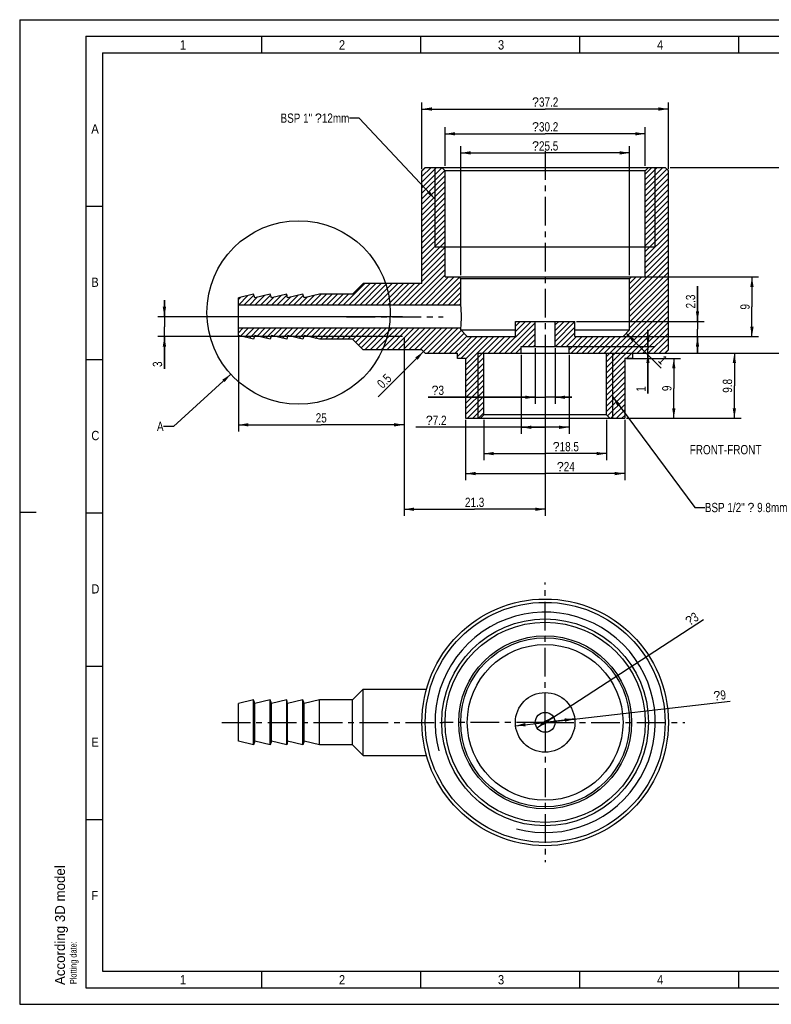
# Model space of a CAD drawing. Header units: millimetres. Extents: x 0 to 420, y 0 to 297.
# Tile 1 of 4: x 0 to 227, y 0 to 297. Entities that reach past the tile are written whole.
import ezdxf

# ---------------------------------------------------------------- set-up
doc = ezdxf.new("R2010")
doc.units = ezdxf.units.MM
doc.header["$LTSCALE"] = 23.1
doc.linetypes.add('CENTER', pattern=[0.6, 0.375, -0.075, 0.075, -0.075])
doc.layers.get('0').update_dxf_attribs({"linetype": 'CONTINUOUS'})
doc.layers.add('02___PRT_ALL_AXES', color=7, linetype='CONTINUOUS')
doc.layers.add('030__DIMS', color=7, linetype='CONTINUOUS')
doc.styles.get("Standard").update_dxf_attribs({"font": 'txt', "width": 0.8})
doc.styles.add('TEXTSTYLE_2', font='txt', dxfattribs={"width": 0.9})
doc.styles.add('TEXTSTYLE_3', font='txt')
doc.styles.add('TEXTSTYLE_4', font='symbol_iso.ttf')
doc.dimstyles.new('DIMSTYLE_1', dxfattribs={"dimtxt": 2.8, "dimasz": 3, "dimexe": 2, "dimexo": 0.5, "dimtad": 1, "dimdec": 3, "dimlfac": 0.5, "dimdsep": 46, "dimtxsty": 'STANDARD', "dimblk": '_FILLED', "dimblk1": '_FILLED', "dimblk2": '_FILLED', "dimcen": 0.09, "dimazin": 2, "dimtp": 0.001, "dimtm": 0.001, "dimtfac": 1, "dimtdec": 3, "dimtmove": 0, "dimatfit": 2, "dimldrblk": '_FILLED', "dimfxl": 1, "dimtolj": 1, "dimarcsym": 0})
doc.dimstyles.new('DIMSTYLE_2', dxfattribs={"dimtxt": 2.8, "dimasz": 3, "dimexe": 2, "dimexo": 0.5, "dimgap": 0.7, "dimtad": 1, "dimdec": 3, "dimlfac": 0.5, "dimdsep": 46, "dimtxsty": 'STANDARD', "dimblk": '_FILLED', "dimblk1": '_FILLED', "dimblk2": '_FILLED', "dimcen": 0.09, "dimazin": 2, "dimtp": 0.001, "dimtm": 0.001, "dimtfac": 1, "dimtdec": 3, "dimtofl": 0, "dimtmove": 0, "dimatfit": 3, "dimldrblk": '_FILLED', "dimfxl": 1, "dimtolj": 1, "dimarcsym": 0})
doc.dimstyles.new('DIMSTYLE_4', dxfattribs={"dimtxt": 2.8, "dimasz": 3, "dimexe": 2, "dimexo": 0.5, "dimgap": 0.7, "dimtad": 1, "dimlfac": 0.5, "dimdsep": 46, "dimtxsty": 'STANDARD', "dimblk": '_FILLED', "dimblk1": '_FILLED', "dimblk2": '_FILLED', "dimcen": 0.09, "dimazin": 2, "dimtp": 0.01, "dimtm": 0.01, "dimtfac": 1, "dimtofl": 0, "dimtmove": 0, "dimatfit": 3, "dimldrblk": '_FILLED', "dimfxl": 1, "dimtolj": 1, "dimarcsym": 0})
doc.dimstyles.new('DIMSTYLE_7', dxfattribs={"dimtxt": 2.8, "dimasz": 3, "dimexe": 2, "dimexo": 0.5, "dimtad": 1, "dimlfac": 0.5, "dimdsep": 46, "dimtxsty": 'STANDARD', "dimblk": '_FILLED', "dimblk1": '_FILLED', "dimblk2": '_FILLED', "dimcen": 0.09, "dimazin": 2, "dimtp": 0.01, "dimtm": 0.01, "dimtfac": 1, "dimtmove": 0, "dimatfit": 2, "dimldrblk": '_FILLED', "dimfxl": 1, "dimtolj": 1, "dimarcsym": 0})
doc.dimstyles.get("Standard").update_dxf_attribs({"dimtxt": 2.8, "dimasz": 3, "dimexe": 2, "dimexo": 0.5, "dimtad": 1, "dimdsep": 46, "dimtxsty": 'STANDARD', "dimblk": '_FILLED', "dimblk1": '_FILLED', "dimblk2": '_FILLED', "dimcen": 0.09, "dimazin": 2, "dimtol": 1, "dimtp": 0.01, "dimtm": 0.01, "dimtfac": 1, "dimtofl": 0, "dimtmove": 0, "dimatfit": 3, "dimldrblk": '_FILLED', "dimfxl": 1, "dimtolj": 1, "dimarcsym": 0})

# ---------------------------------------------------------------- blocks, each defined once
blk = doc.blocks.new('_FILLED')
at = {"color": 0, "linetype": 'BYBLOCK'}
blk.add_solid([(0, 0), (-1, 0.167), (-1, -0.167)], dxfattribs=at)
blk = doc.blocks.new('*D0')
at = {"color": 2, "linetype": 'CONTINUOUS'}
for p, q in [((158.62, 85.05), (206.45, 116.04)), ((161.13, 86.68), (158.62, 85.05)), ((156.1, 83.42), (158.62, 85.05))]:
    blk.add_line(p, q, dxfattribs=at)
at = {"color": 2, "linetype": 'CONTINUOUS', "xscale": 3, "yscale": 3, "zscale": 3}
for p, rotation in [((161.13, 86.68), 32.9337502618), ((156.1, 83.42), 212.9337502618)]:
    blk.add_blockref('_FILLED', p, dxfattribs=dict(at, rotation=rotation))
at = {"color": 2, "linetype": 'CONTINUOUS', "insert": (200.56, 116.39), "char_height": 2.8, "width": 4.7589, "attachment_point": 1, "rotation": 32.9338, "line_spacing_factor": 0.9, "style": 'TEXTSTYLE_4'}
blk.add_mtext('?\\ftxt;{\\W0.8;3}', dxfattribs=at)
blk = doc.blocks.new('*D1')
at = {"color": 2, "linetype": 'CONTINUOUS'}
for p, q in [((158.62, 197.22), (158.62, 147.33)), ((116.02, 175.46), (116.02, 147.33)), ((116.02, 149.33), (137.32, 149.33)), ((158.62, 149.33), (137.32, 149.33))]:
    blk.add_line(p, q, dxfattribs=at)
at = {"color": 2, "linetype": 'CONTINUOUS', "xscale": 3, "yscale": 3, "zscale": 3, "rotation": 180}
blk.add_blockref('_FILLED', (116.02, 149.33), dxfattribs=at)
at = {"color": 2, "linetype": 'CONTINUOUS', "xscale": 3, "yscale": 3, "zscale": 3}
blk.add_blockref('_FILLED', (158.62, 149.33), dxfattribs=at)
at = {"color": 2, "linetype": 'CONTINUOUS', "insert": (137.32, 152.83), "char_height": 2.8, "width": 8.96, "attachment_point": 2, "line_spacing_factor": 0.9}
blk.add_mtext('21.3', dxfattribs=at)
blk = doc.blocks.new('*D4')
at = {"color": 2, "linetype": 'CONTINUOUS'}
for p, q in [((184.62, 219.4), (223.03, 219.4)), ((221.03, 219.4), (221.03, 210.4)), ((221.03, 201.4), (221.03, 210.4)), ((184.62, 201.4), (223.03, 201.4))]:
    blk.add_line(p, q, dxfattribs=at)
at = {"color": 2, "linetype": 'CONTINUOUS', "xscale": 3, "yscale": 3, "zscale": 3}
for p, rotation in [((221.03, 219.4), 90), ((221.03, 201.4), 270)]:
    blk.add_blockref('_FILLED', p, dxfattribs=dict(at, rotation=rotation))
at = {"color": 2, "linetype": 'CONTINUOUS', "insert": (217.53, 210.4), "char_height": 2.8, "width": 2.24, "attachment_point": 2, "rotation": 90, "line_spacing_factor": 0.9}
blk.add_mtext('9', dxfattribs=at)
blk = doc.blocks.new('*D5')
at = {"color": 2, "linetype": 'CONTINUOUS'}
for p, q in [((66.02, 201.2), (66.02, 172.8)), ((116.02, 201.2), (116.02, 172.8)), ((66.02, 174.8), (91.02, 174.8)), ((116.02, 174.8), (91.02, 174.8))]:
    blk.add_line(p, q, dxfattribs=at)
at = {"color": 2, "linetype": 'CONTINUOUS', "xscale": 3, "yscale": 3, "zscale": 3, "rotation": 180}
blk.add_blockref('_FILLED', (66.02, 174.8), dxfattribs=at)
at = {"color": 2, "linetype": 'CONTINUOUS', "xscale": 3, "yscale": 3, "zscale": 3}
blk.add_blockref('_FILLED', (116.02, 174.8), dxfattribs=at)
at = {"color": 2, "linetype": 'CONTINUOUS', "insert": (91.02, 178.3), "char_height": 2.8, "width": 4.48, "attachment_point": 2, "line_spacing_factor": 0.9}
blk.add_mtext('25', dxfattribs=at)
blk = doc.blocks.new('*D12')
at = {"color": 2, "linetype": 'CONTINUOUS'}
for p, q in [((140.12, 176.3), (140.12, 164.12)), ((177.12, 176.3), (177.12, 164.12)), ((140.12, 166.12), (158.62, 166.12)), ((177.12, 166.12), (158.62, 166.12))]:
    blk.add_line(p, q, dxfattribs=at)
at = {"color": 2, "linetype": 'CONTINUOUS', "xscale": 3, "yscale": 3, "zscale": 3, "rotation": 180}
blk.add_blockref('_FILLED', (140.12, 166.12), dxfattribs=at)
at = {"color": 2, "linetype": 'CONTINUOUS', "xscale": 3, "yscale": 3, "zscale": 3}
blk.add_blockref('_FILLED', (177.12, 166.12), dxfattribs=at)
at = {"color": 2, "linetype": 'CONTINUOUS', "insert": (164.85, 169.62), "char_height": 2.8, "width": 11.4789, "attachment_point": 2, "line_spacing_factor": 0.9, "style": 'TEXTSTYLE_4'}
blk.add_mtext('?\\ftxt;{\\W0.8;18.5}', dxfattribs=at)
blk = doc.blocks.new('*D13')
at = {"color": 2, "linetype": 'CONTINUOUS'}
for p, q in [((196.32, 252.4), (245.54, 252.4)), ((243.54, 252.4), (243.54, 224.4)), ((243.54, 196.4), (243.54, 224.4)), ((196.32, 196.4), (245.54, 196.4))]:
    blk.add_line(p, q, dxfattribs=at)
at = {"color": 2, "linetype": 'CONTINUOUS', "xscale": 3, "yscale": 3, "zscale": 3}
for p, rotation in [((243.54, 252.4), 90), ((243.54, 196.4), 270)]:
    blk.add_blockref('_FILLED', p, dxfattribs=dict(at, rotation=rotation))
at = {"color": 2, "linetype": 'CONTINUOUS', "insert": (240.04, 224.4), "char_height": 2.8, "width": 4.48, "attachment_point": 2, "rotation": 90, "line_spacing_factor": 0.9}
blk.add_mtext('28', dxfattribs=at)
blk = doc.blocks.new('*D14')
at = {"color": 2, "linetype": 'CONTINUOUS'}
for p, q in [((43.69, 207.4), (43.69, 212.4)), ((43.69, 212.4), (43.69, 204.4)), ((115.52, 207.4), (41.69, 207.4)), ((43.69, 191.67), (43.69, 204.4)), ((115.52, 201.4), (41.69, 201.4)), ((43.69, 201.4), (43.69, 191.67))]:
    blk.add_line(p, q, dxfattribs=at)
at = {"color": 2, "linetype": 'CONTINUOUS', "xscale": 3, "yscale": 3, "zscale": 3}
for p, rotation in [((43.69, 207.4), 270), ((43.69, 201.4), 90)]:
    blk.add_blockref('_FILLED', p, dxfattribs=dict(at, rotation=rotation))
at = {"color": 2, "linetype": 'CONTINUOUS', "insert": (40.19, 193.91), "char_height": 2.8, "width": 2.24, "attachment_point": 3, "rotation": 90, "line_spacing_factor": 0.9}
blk.add_mtext('3', dxfattribs=at)
blk = doc.blocks.new('*D15')
at = {"color": 2, "linetype": 'CONTINUOUS'}
for p, q in [((158.62, 85.05), (214.41, 91.46)), ((149.67, 84.02), (158.62, 85.05)), ((167.56, 86.08), (158.62, 85.05))]:
    blk.add_line(p, q, dxfattribs=at)
at = {"color": 2, "linetype": 'CONTINUOUS', "xscale": 3, "yscale": 3, "zscale": 3}
for p, rotation in [((167.56, 86.08), 6.5539793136), ((149.67, 84.02), 186.5539793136)]:
    blk.add_blockref('_FILLED', p, dxfattribs=dict(at, rotation=rotation))
at = {"color": 2, "linetype": 'CONTINUOUS', "insert": (209.28, 94.39), "char_height": 2.8, "width": 4.7589, "attachment_point": 1, "rotation": 6.554, "line_spacing_factor": 0.9, "style": 'TEXTSTYLE_4'}
blk.add_mtext('?\\ftxt;{\\W0.8;9}', dxfattribs=at)
blk = doc.blocks.new('*D16')
at = {"color": 2, "linetype": 'CONTINUOUS'}
for p, q in [((204.6, 206), (204.6, 216.63)), ((204.6, 216.63), (204.6, 203.7)), ((168.12, 206), (206.6, 206)), ((204.6, 196.4), (204.6, 203.7)), ((168.12, 201.4), (206.6, 201.4)), ((204.6, 201.4), (204.6, 196.4))]:
    blk.add_line(p, q, dxfattribs=at)
at = {"color": 2, "linetype": 'CONTINUOUS', "xscale": 3, "yscale": 3, "zscale": 3}
for p, rotation in [((204.6, 206), 270), ((204.6, 201.4), 90)]:
    blk.add_blockref('_FILLED', p, dxfattribs=dict(at, rotation=rotation))
at = {"color": 2, "linetype": 'CONTINUOUS', "insert": (201.1, 209.91), "char_height": 2.8, "width": 6.72, "attachment_point": 1, "rotation": 90, "line_spacing_factor": 0.9}
blk.add_mtext('2.3', dxfattribs=at)
blk = doc.blocks.new('*D17')
at = {"color": 2, "linetype": 'CONTINUOUS'}
for p, q in [((133.12, 219.9), (133.12, 258.83)), ((184.12, 219.9), (184.12, 258.83)), ((133.12, 256.83), (158.62, 256.83)), ((184.12, 256.83), (158.62, 256.83))]:
    blk.add_line(p, q, dxfattribs=at)
at = {"color": 2, "linetype": 'CONTINUOUS', "xscale": 3, "yscale": 3, "zscale": 3, "rotation": 180}
blk.add_blockref('_FILLED', (133.12, 256.83), dxfattribs=at)
at = {"color": 2, "linetype": 'CONTINUOUS', "xscale": 3, "yscale": 3, "zscale": 3}
blk.add_blockref('_FILLED', (184.12, 256.83), dxfattribs=at)
at = {"color": 2, "linetype": 'CONTINUOUS', "insert": (158.62, 260.33), "char_height": 2.8, "width": 11.4789, "attachment_point": 2, "line_spacing_factor": 0.9, "style": 'TEXTSTYLE_4'}
blk.add_mtext('?\\ftxt;{\\W0.8;25.5}', dxfattribs=at)
blk = doc.blocks.new('*D18')
at = {"color": 2, "linetype": 'CONTINUOUS'}
for p, q in [((128.42, 252.9), (128.42, 264.58)), ((188.82, 252.9), (188.82, 264.58)), ((128.42, 262.58), (158.62, 262.58)), ((188.82, 262.58), (158.62, 262.58))]:
    blk.add_line(p, q, dxfattribs=at)
at = {"color": 2, "linetype": 'CONTINUOUS', "xscale": 3, "yscale": 3, "zscale": 3, "rotation": 180}
blk.add_blockref('_FILLED', (128.42, 262.58), dxfattribs=at)
at = {"color": 2, "linetype": 'CONTINUOUS', "xscale": 3, "yscale": 3, "zscale": 3}
blk.add_blockref('_FILLED', (188.82, 262.58), dxfattribs=at)
at = {"color": 2, "linetype": 'CONTINUOUS', "insert": (158.62, 266.08), "char_height": 2.8, "width": 11.4789, "attachment_point": 2, "line_spacing_factor": 0.9, "style": 'TEXTSTYLE_4'}
blk.add_mtext('?\\ftxt;{\\W0.8;30.2}', dxfattribs=at)
blk = doc.blocks.new('*D19')
at = {"color": 2, "linetype": 'CONTINUOUS'}
for p, q in [((183.12, 194.8), (199.44, 194.8)), ((197.44, 194.8), (197.44, 185.8)), ((197.44, 176.8), (197.44, 185.8)), ((183.12, 176.8), (199.44, 176.8))]:
    blk.add_line(p, q, dxfattribs=at)
at = {"color": 2, "linetype": 'CONTINUOUS', "xscale": 3, "yscale": 3, "zscale": 3}
for p, rotation in [((197.44, 194.8), 90), ((197.44, 176.8), 270)]:
    blk.add_blockref('_FILLED', p, dxfattribs=dict(at, rotation=rotation))
at = {"color": 2, "linetype": 'CONTINUOUS', "insert": (193.94, 185.8), "char_height": 2.8, "width": 2.24, "attachment_point": 2, "rotation": 90, "line_spacing_factor": 0.9}
blk.add_mtext('9', dxfattribs=at)
blk = doc.blocks.new('*D20')
at = {"color": 2, "linetype": 'CONTINUOUS'}
for p, q in [((134.62, 176.3), (134.62, 158.1)), ((182.62, 176.3), (182.62, 158.1)), ((134.62, 160.1), (158.62, 160.1)), ((182.62, 160.1), (158.62, 160.1))]:
    blk.add_line(p, q, dxfattribs=at)
at = {"color": 2, "linetype": 'CONTINUOUS', "xscale": 3, "yscale": 3, "zscale": 3, "rotation": 180}
blk.add_blockref('_FILLED', (134.62, 160.1), dxfattribs=at)
at = {"color": 2, "linetype": 'CONTINUOUS', "xscale": 3, "yscale": 3, "zscale": 3}
blk.add_blockref('_FILLED', (182.62, 160.1), dxfattribs=at)
at = {"color": 2, "linetype": 'CONTINUOUS', "insert": (164.85, 163.6), "char_height": 2.8, "width": 6.9989, "attachment_point": 2, "line_spacing_factor": 0.9, "style": 'TEXTSTYLE_4'}
blk.add_mtext('?\\ftxt;{\\W0.8;24}', dxfattribs=at)
blk = doc.blocks.new('*D21')
at = {"layer": '030__DIMS', "color": 2, "linetype": 'CONTINUOUS'}
for p, q in [((121.42, 251.9), (121.42, 272.05)), ((195.82, 251.9), (195.82, 272.05)), ((121.42, 270.05), (158.62, 270.05)), ((195.82, 270.05), (158.62, 270.05))]:
    blk.add_line(p, q, dxfattribs=at)
at = {"layer": '030__DIMS', "color": 2, "linetype": 'CONTINUOUS', "xscale": 3, "yscale": 3, "zscale": 3, "rotation": 180}
blk.add_blockref('_FILLED', (121.42, 270.05), dxfattribs=at)
at = {"layer": '030__DIMS', "color": 2, "linetype": 'CONTINUOUS', "xscale": 3, "yscale": 3, "zscale": 3}
blk.add_blockref('_FILLED', (195.82, 270.05), dxfattribs=at)
at = {"layer": '030__DIMS', "color": 2, "linetype": 'CONTINUOUS', "insert": (158.62, 273.55), "char_height": 2.8, "width": 11.4789, "attachment_point": 2, "line_spacing_factor": 0.9, "style": 'TEXTSTYLE_4'}
blk.add_mtext('?\\ftxt;{\\W0.8;37.2}', dxfattribs=at)
blk = doc.blocks.new('*D22')
at = {"layer": '030__DIMS', "color": 2, "linetype": 'CONTINUOUS'}
for p, q in [((155.62, 197.9), (155.62, 181.11)), ((161.62, 197.9), (161.62, 181.11)), ((155.62, 183.11), (123.32, 183.11)), ((123.32, 183.11), (158.62, 183.11)), ((166.62, 183.11), (158.62, 183.11)), ((161.62, 183.11), (166.62, 183.11))]:
    blk.add_line(p, q, dxfattribs=at)
at = {"layer": '030__DIMS', "color": 2, "linetype": 'CONTINUOUS', "xscale": 3, "yscale": 3, "zscale": 3}
blk.add_blockref('_FILLED', (155.62, 183.11), dxfattribs=at)
at = {"layer": '030__DIMS', "color": 2, "linetype": 'CONTINUOUS', "xscale": 3, "yscale": 3, "zscale": 3, "rotation": 180}
blk.add_blockref('_FILLED', (161.62, 183.11), dxfattribs=at)
at = {"layer": '030__DIMS', "color": 2, "linetype": 'CONTINUOUS', "insert": (128.08, 186.61), "char_height": 2.8, "width": 4.7589, "attachment_point": 3, "line_spacing_factor": 0.9, "style": 'TEXTSTYLE_4'}
blk.add_mtext('?\\ftxt;{\\W0.8;3}', dxfattribs=at)
blk = doc.blocks.new('*D23')
at = {"layer": '030__DIMS', "color": 2, "linetype": 'CONTINUOUS'}
for p, q in [((151.42, 195.9), (151.42, 172.05)), ((165.82, 195.9), (165.82, 172.05)), ((158.62, 174.05), (119.6, 174.05)), ((151.42, 174.05), (158.62, 174.05)), ((165.82, 174.05), (158.62, 174.05))]:
    blk.add_line(p, q, dxfattribs=at)
at = {"layer": '030__DIMS', "color": 2, "linetype": 'CONTINUOUS', "xscale": 3, "yscale": 3, "zscale": 3, "rotation": 180}
blk.add_blockref('_FILLED', (151.42, 174.05), dxfattribs=at)
at = {"layer": '030__DIMS', "color": 2, "linetype": 'CONTINUOUS', "xscale": 3, "yscale": 3, "zscale": 3}
blk.add_blockref('_FILLED', (165.82, 174.05), dxfattribs=at)
at = {"layer": '030__DIMS', "color": 2, "linetype": 'CONTINUOUS', "insert": (128.84, 177.55), "char_height": 2.8, "width": 9.2389, "attachment_point": 3, "line_spacing_factor": 0.9, "style": 'TEXTSTYLE_4'}
blk.add_mtext('?\\ftxt;{\\W0.8;7.2}', dxfattribs=at)
blk = doc.blocks.new('*D24')
at = {"layer": '030__DIMS', "color": 2, "linetype": 'CONTINUOUS'}
for p, q in [((177.62, 196.4), (217.73, 196.4)), ((215.73, 196.4), (215.73, 186.6)), ((215.73, 176.8), (215.73, 186.6)), ((183.12, 176.8), (217.73, 176.8))]:
    blk.add_line(p, q, dxfattribs=at)
at = {"layer": '030__DIMS', "color": 2, "linetype": 'CONTINUOUS', "xscale": 3, "yscale": 3, "zscale": 3}
for p, rotation in [((215.73, 196.4), 90), ((215.73, 176.8), 270)]:
    blk.add_blockref('_FILLED', p, dxfattribs=dict(at, rotation=rotation))
at = {"layer": '030__DIMS', "color": 2, "linetype": 'CONTINUOUS', "insert": (212.23, 186.55), "char_height": 2.8, "width": 6.72, "attachment_point": 2, "rotation": 90, "line_spacing_factor": 0.9}
blk.add_mtext('9.8', dxfattribs=at)
blk = doc.blocks.new('*D25')
at = {"layer": '030__DIMS', "color": 2, "linetype": 'CONTINUOUS'}
for p, q in [((189.64, 198.4), (189.64, 203.4)), ((189.64, 203.4), (189.64, 197.4)), ((151.92, 198.4), (191.64, 198.4)), ((151.92, 196.4), (191.64, 196.4)), ((189.64, 184.21), (189.64, 197.4)), ((189.64, 196.4), (189.64, 184.21))]:
    blk.add_line(p, q, dxfattribs=at)
at = {"layer": '030__DIMS', "color": 2, "linetype": 'CONTINUOUS', "xscale": 3, "yscale": 3, "zscale": 3}
for p, rotation in [((189.64, 198.4), 270), ((189.64, 196.4), 90)]:
    blk.add_blockref('_FILLED', p, dxfattribs=dict(at, rotation=rotation))
at = {"layer": '030__DIMS', "color": 2, "linetype": 'CONTINUOUS', "insert": (186.14, 186.45), "char_height": 2.8, "width": 2.24, "attachment_point": 3, "rotation": 90, "line_spacing_factor": 0.9}
blk.add_mtext('1', dxfattribs=at)

msp = doc.modelspace()

# ---------------------------------------------------------------- hatches: boundary and pattern name
at = {"linetype": 'CONTINUOUS'}
h = msp.add_hatch(dxfattribs=at)
h.set_pattern_fill('FRONT', color=2, scale=1.177605, angle=45, style=0, pattern_type=0)
h.set_pattern_definition([(45, (0, 0), (-0.8326923, 0.8326923), [])])
edge = h.paths.add_edge_path()
edge.add_line((161.6161, 198.4022), (161.6161, 206.0022))
edge.add_line((161.6161, 206.0022), (167.6161, 206.0022))
edge.add_line((167.6161, 201.4022), (167.6161, 206.0022))
edge.add_line((167.6161, 201.4022), (182.1161, 201.4022))
edge.add_line((182.1161, 201.4022), (184.1161, 203.4022))
edge.add_line((184.1161, 203.4022), (184.1161, 218.8022))
edge.add_line((184.1161, 218.8022), (184.7161, 219.4022))
edge.add_line((184.7161, 219.4022), (188.8161, 219.4022))
edge.add_line((188.8161, 219.4022), (188.8161, 251.4022))
edge.add_line((188.8161, 251.4022), (189.8161, 252.4022))
edge.add_line((189.8161, 252.4022), (194.8161, 252.4022))
edge.add_line((194.8161, 252.4022), (195.8161, 251.4022))
edge.add_line((195.8161, 197.4022), (195.8161, 251.4022))
edge.add_line((194.8161, 196.4022), (195.8161, 197.4022))
edge.add_line((185.1161, 196.4022), (194.8161, 196.4022))
edge.add_line((185.1161, 194.8022), (185.1161, 196.4022))
edge.add_line((185.1161, 194.8022), (182.6161, 194.8022))
edge.add_line((182.6161, 194.8022), (182.6161, 176.8022))
edge.add_line((178.1161, 176.8022), (182.6161, 176.8022))
edge.add_line((177.1161, 177.8022), (178.1161, 176.8022))
edge.add_line((177.1161, 177.8022), (177.1161, 196.4022))
edge.add_line((165.8161, 196.4022), (177.1161, 196.4022))
edge.add_line((165.8161, 196.4022), (165.8161, 198.4022))
edge.add_line((161.6161, 198.4022), (165.8161, 198.4022))
edge = h.paths.add_edge_path()
edge.add_line((155.6161, 198.4022), (155.6161, 206.0022))
edge.add_line((151.4161, 198.4022), (155.6161, 198.4022))
edge.add_line((151.4161, 196.4022), (151.4161, 198.4022))
edge.add_line((140.1161, 196.4022), (151.4161, 196.4022))
edge.add_line((140.1161, 177.8022), (140.1161, 196.4022))
edge.add_line((140.1161, 177.8022), (139.1161, 176.8022))
edge.add_line((134.6161, 176.8022), (139.1161, 176.8022))
edge.add_line((134.6161, 194.8022), (134.6161, 176.8022))
edge.add_line((134.6161, 194.8022), (132.1161, 194.8022))
edge.add_line((132.1161, 194.8022), (132.1161, 196.4022))
edge.add_line((122.4161, 196.4022), (132.1161, 196.4022))
edge.add_line((122.4161, 196.4022), (121.4161, 197.4022))
edge.add_line((121.4161, 197.4022), (103.6791, 197.4022))
edge.add_line((103.6791, 197.4022), (100.4791, 200.6022))
edge.add_line((100.4791, 200.6022), (90.4791, 200.6022))
edge.add_line((90.4791, 200.6022), (85.8791, 201.7022))
edge.add_line((85.8791, 201.7022), (85.4791, 200.6022))
edge.add_line((85.4791, 200.6022), (80.8791, 201.7022))
edge.add_line((80.8791, 201.7022), (80.6161, 200.6022))
edge.add_line((80.6161, 200.6022), (76.0161, 201.7022))
edge.add_line((76.0161, 201.7022), (75.6161, 200.6022))
edge.add_line((75.6161, 200.6022), (71.0161, 201.7022))
edge.add_line((71.0161, 201.7022), (70.6161, 200.6022))
edge.add_line((70.6161, 200.6022), (66.0161, 201.7022))
edge.add_line((66.0161, 201.7022), (66.0161, 203.9022))
edge.add_line((133.1161, 203.9022), (66.0161, 203.9022))
edge.add_line((133.1161, 203.4022), (133.1161, 203.9022))
edge.add_line((135.1161, 201.4022), (133.1161, 203.4022))
edge.add_line((135.1161, 201.4022), (149.6161, 201.4022))
edge.add_line((149.6161, 201.4022), (149.6161, 206.0022))
edge.add_line((149.6161, 206.0022), (155.6161, 206.0022))
edge = h.paths.add_edge_path()
edge.add_line((121.4161, 217.4022), (121.4161, 251.4022))
edge.add_line((122.4161, 252.4022), (121.4161, 251.4022))
edge.add_line((122.4161, 252.4022), (127.4161, 252.4022))
edge.add_line((128.4161, 251.4022), (127.4161, 252.4022))
edge.add_line((128.4161, 219.4022), (128.4161, 251.4022))
edge.add_line((128.4161, 219.4022), (132.5161, 219.4022))
edge.add_line((133.1161, 218.8022), (132.5161, 219.4022))
edge.add_line((133.1161, 210.9022), (133.1161, 218.8022))
edge.add_line((133.1161, 210.9022), (66.0161, 210.9022))
edge.add_line((66.0161, 210.9022), (66.0161, 213.1022))
edge.add_line((70.6161, 214.2022), (66.0161, 213.1022))
edge.add_line((71.0161, 213.1022), (70.6161, 214.2022))
edge.add_line((75.6161, 214.2022), (71.0161, 213.1022))
edge.add_line((76.0161, 213.1022), (75.6161, 214.2022))
edge.add_line((80.6161, 214.2022), (76.0161, 213.1022))
edge.add_line((80.8791, 213.1022), (80.6161, 214.2022))
edge.add_line((85.4791, 214.2022), (80.8791, 213.1022))
edge.add_line((85.8791, 213.1022), (85.4791, 214.2022))
edge.add_line((90.4791, 214.2022), (85.8791, 213.1022))
edge.add_line((100.4791, 214.2022), (90.4791, 214.2022))
edge.add_line((103.6791, 217.4022), (100.4791, 214.2022))
edge.add_line((121.4161, 217.4022), (103.6791, 217.4022))

# ---------------------------------------------------------------- linework, layer by layer
at = {"color": 2, "linetype": 'CONTINUOUS'}
for p, q in [((0, 297), (0, 0)), ((0, 297), (420, 297)), ((73, 292), (73, 287)), ((121, 292), (121, 287)), ((169, 292), (169, 287)), ((217, 292), (217, 287)), ((25, 287), (25, 10)), ((25, 287), (410, 287)), ((125.3661, 228.4022), (125.3661, 252.4022)), ((191.8661, 228.4022), (191.8661, 252.4022)), ((20, 240.75), (25, 240.75)), ((138.2661, 196.4022), (138.2661, 176.8022)), ((178.9661, 196.4022), (178.9661, 176.8022)), ((20, 194.5), (25, 194.5)), ((0, 148.5), (5, 148.5)), ((20, 148.25), (25, 148.25)), ((20, 102), (25, 102)), ((20, 55.75), (25, 55.75)), ((25, 10), (230, 10)), ((73, 10), (73, 5)), ((121, 10), (121, 5)), ((169, 10), (169, 5)), ((217, 10), (217, 5)), ((0, 0), (420, 0))]:
    msp.add_line(p, q, dxfattribs=at)
at = {"color": 7, "linetype": 'CONTINUOUS'}
for p, q in [((20, 292), (20, 5)), ((20, 292), (415, 292)), ((122.4161, 252.4022), (121.4161, 251.4022)), ((121.4161, 217.4022), (121.4161, 251.4022)), ((122.4161, 252.4022), (194.8161, 252.4022)), ((128.4161, 251.4022), (127.4161, 252.4022)), ((128.4161, 219.4022), (128.4161, 251.4022)), ((188.8161, 251.4022), (128.4161, 251.4022)), ((188.8161, 251.4022), (189.8161, 252.4022)), ((188.8161, 219.4022), (188.8161, 251.4022)), ((194.8161, 252.4022), (195.8161, 251.4022)), ((195.8161, 197.4022), (195.8161, 251.4022)), ((128.4161, 228.4022), (125.3661, 228.4022)), ((191.8661, 228.4022), (128.424, 228.4022)), ((103.6791, 217.4022), (100.4791, 214.2022)), ((121.4161, 217.4022), (103.6791, 217.4022)), ((128.4161, 219.4022), (188.8161, 219.4022)), ((133.1161, 218.8022), (132.5161, 219.4022)), ((133.1161, 210.9022), (133.1161, 218.8022)), ((184.1161, 218.8022), (133.1161, 218.8022)), ((184.1161, 218.8022), (184.7161, 219.4022)), ((184.1161, 203.4022), (184.1161, 218.8022)), ((70.6161, 214.2022), (66.0161, 213.1022)), ((71.0161, 213.1022), (70.6161, 214.2022)), ((75.6161, 214.2022), (71.0161, 213.1022)), ((76.0161, 213.1022), (75.6161, 214.2022)), ((80.6161, 214.2022), (76.0161, 213.1022)), ((80.8791, 213.1022), (80.6161, 214.2022)), ((85.4791, 214.2022), (80.8791, 213.1022)), ((85.8791, 213.1022), (85.4791, 214.2022)), ((90.4791, 214.2022), (85.8791, 213.1022)), ((100.4791, 214.2022), (90.4791, 214.2022)), ((66.0161, 201.7022), (66.0161, 213.1022)), ((133.1161, 210.9022), (66.0161, 210.9022)), ((149.6161, 206.0022), (167.6161, 206.0022)), ((149.6161, 201.4022), (149.6161, 206.0022)), ((155.6161, 198.4022), (155.6161, 206.0022)), ((161.6161, 198.4022), (161.6161, 206.0022)), ((167.6161, 201.4022), (167.6161, 206.0022)), ((133.1161, 203.9022), (66.0161, 203.9022)), ((133.1161, 203.4022), (133.1161, 203.9022)), ((133.1161, 203.4022), (149.6161, 203.4022)), ((135.1161, 201.4022), (133.1161, 203.4022)), ((167.6161, 203.4022), (184.1161, 203.4022)), ((182.1161, 201.4022), (184.1161, 203.4022)), ((70.6161, 200.6022), (66.0161, 201.7022)), ((71.0161, 201.7022), (70.6161, 200.6022)), ((75.6161, 200.6022), (71.0161, 201.7022)), ((76.0161, 201.7022), (75.6161, 200.6022)), ((80.6161, 200.6022), (76.0161, 201.7022)), ((80.8791, 201.7022), (80.6161, 200.6022)), ((85.4791, 200.6022), (80.8791, 201.7022)), ((85.8791, 201.7022), (85.4791, 200.6022)), ((90.4791, 200.6022), (85.8791, 201.7022)), ((100.4791, 200.6022), (90.4791, 200.6022)), ((103.6791, 197.4022), (100.4791, 200.6022)), ((135.1161, 201.4022), (149.6161, 201.4022)), ((167.6161, 201.4022), (182.1161, 201.4022)), ((121.4161, 197.4022), (103.6791, 197.4022)), ((122.4161, 196.4022), (121.4161, 197.4022)), ((122.4161, 196.4022), (132.1161, 196.4022)), ((132.1161, 194.8022), (132.1161, 196.4022)), ((138.2661, 196.4022), (178.9661, 196.4022)), ((140.1161, 177.8022), (140.1161, 196.4022)), ((151.4161, 198.4022), (165.8161, 198.4022)), ((151.4161, 196.4022), (151.4161, 198.4022)), ((165.8161, 196.4022), (165.8161, 198.4022)), ((177.1161, 177.8022), (177.1161, 196.4022)), ((185.1161, 196.4022), (194.8161, 196.4022)), ((185.1161, 194.8022), (185.1161, 196.4022)), ((194.8161, 196.4022), (195.8161, 197.4022)), ((134.6161, 194.8022), (132.1161, 194.8022)), ((134.6161, 194.8022), (134.6161, 176.8022)), ((185.1161, 194.8022), (182.6161, 194.8022)), ((182.6161, 194.8022), (182.6161, 176.8022)), ((134.6161, 176.8022), (182.6161, 176.8022)), ((140.1161, 177.8022), (139.1161, 176.8022)), ((177.1161, 177.8022), (140.1161, 177.8022)), ((177.1161, 177.8022), (178.1161, 176.8022)), ((20, 5), (415, 5))]:
    msp.add_line(p, q, dxfattribs=at)
at = {"color": 2, "linetype": 'CONTINUOUS'}
msp.add_circle((84.1974, 208.6842), 27.6821, dxfattribs=at)
at = {"color": 7, "linetype": 'CONTINUOUS'}
for radius in [37.2, 36.2, 31.2, 30.2, 26.1, 25.5, 23.5]:
    msp.add_circle((158.6161, 85.0487), radius, dxfattribs=at)
for centre, radius, start, end in [((107.5643, 207.382), 25.7931, 0.044901, 7.844131), ((107.564, 207.4224), 25.7934, 352.155905, 359.955067)]:
    msp.add_arc(centre, radius, start, end, dxfattribs=at)
at = {"color": 2, "linetype": 'CONTINUOUS'}
msp.add_arc((158.6161, 85.0487), 33.25, 255, 195, dxfattribs=at)
at = {"layer": '02___PRT_ALL_AXES', "color": 7, "linetype": 'CENTER'}
for p, q in [((158.6161, 257.4022), (158.6161, 171.8022)), ((98.6791, 207.4022), (127.7853, 207.4022)), ((158.6161, 85.0487), (158.6161, 127.2487)), ((61.0161, 85.0487), (127.7853, 85.0487)), ((158.6161, 85.0487), (127.7853, 85.0487)), ((158.6161, 85.0487), (200.8161, 85.0487)), ((158.6161, 85.0487), (158.6161, 42.8487))]:
    msp.add_line(p, q, dxfattribs=at)
at = {"layer": '02___PRT_ALL_AXES', "color": 7, "linetype": 'CONTINUOUS'}
for p, q in [((103.6791, 95.0487), (100.4791, 91.8487)), ((103.6791, 75.0487), (103.6791, 95.0487)), ((103.6791, 95.0487), (122.7853, 95.0487)), ((70.6161, 91.8487), (66.0161, 90.7487)), ((66.0161, 79.3487), (66.0161, 90.7487)), ((70.6161, 78.2487), (70.6161, 91.8487)), ((71.0161, 90.7487), (70.6161, 91.8487)), ((75.6161, 91.8487), (71.0161, 90.7487)), ((71.0161, 79.3487), (71.0161, 90.7487)), ((75.6161, 78.2487), (75.6161, 91.8487)), ((76.0161, 90.7487), (75.6161, 91.8487)), ((80.6161, 91.8487), (76.0161, 90.7487)), ((76.0161, 79.3487), (76.0161, 90.7487)), ((80.6161, 78.2487), (80.6161, 91.8487)), ((80.8791, 90.7487), (80.6161, 91.8487)), ((85.4791, 91.8487), (80.8791, 90.7487)), ((80.8791, 79.3487), (80.8791, 90.7487)), ((85.4791, 78.2487), (85.4791, 91.8487)), ((85.8791, 90.7487), (85.4791, 91.8487)), ((90.4791, 91.8487), (85.8791, 90.7487)), ((85.8791, 79.3487), (85.8791, 90.7487)), ((90.4791, 78.2487), (90.4791, 91.8487)), ((100.4791, 91.8487), (90.4791, 91.8487)), ((100.4791, 78.2487), (100.4791, 91.8487)), ((70.6161, 78.2487), (66.0161, 79.3487)), ((71.0161, 79.3487), (70.6161, 78.2487)), ((75.6161, 78.2487), (71.0161, 79.3487)), ((76.0161, 79.3487), (75.6161, 78.2487)), ((80.6161, 78.2487), (76.0161, 79.3487)), ((80.8791, 79.3487), (80.6161, 78.2487)), ((85.4791, 78.2487), (80.8791, 79.3487)), ((85.8791, 79.3487), (85.4791, 78.2487)), ((90.4791, 78.2487), (85.8791, 79.3487)), ((100.4791, 78.2487), (90.4791, 78.2487)), ((103.6791, 75.0487), (100.4791, 78.2487)), ((103.6791, 75.0487), (122.7853, 75.0487))]:
    msp.add_line(p, q, dxfattribs=at)
for radius in [9, 3]:
    msp.add_circle((158.6161, 85.0487), radius, dxfattribs=at)

# ---------------------------------------------------------------- texts
at = {"color": 2, "linetype": 'CONTINUOUS', "char_height": 2.8, "width": 2.52, "attachment_point": 1, "line_spacing_factor": 0.9, "style": 'TEXTSTYLE_2'}
for s, insert in [('1', (48.3645, 290.8055)), ('2', (96.3645, 290.8055)), ('3', (144.3645, 290.8055)), ('4', (192.3645, 290.8055)), ('A', (21.625, 265.4652)), ('B', (21.625, 219.2152)), ('C', (21.625, 172.9652)), ('D', (21.625, 126.7152)), ('E', (21.625, 80.4652)), ('F', (21.625, 34.2152)), ('1', (48.3645, 8.8055)), ('2', (96.3645, 8.8055)), ('3', (144.3645, 8.8055)), ('4', (192.3645, 8.8055))]:
    msp.add_mtext(s, dxfattribs=dict(at, insert=insert))
at = {"color": 2, "linetype": 'CONTINUOUS', "char_height": 2.8, "line_spacing_factor": 0.9}
for s, insert, width, attachment_point in [('BSP 1" \\fSymbol_ASME;{\\W1.0;?}\\ftxt;12mm', (99.517, 268.7027), 28.024615, 3), ('A', (43.4419, 175.7286), 2.24, 3), ('FRONT-FRONT', (223.8868, 168.7087), 24.64, 3), ('BSP 1/2" \\fSymbol_ASME;{\\W1.0;?}\\ftxt; 9.8mm', (206.7951, 151.251), 36.984615, 1)]:
    msp.add_mtext(s, dxfattribs=dict(at, insert=insert, width=width, attachment_point=attachment_point))
at = {"color": 2, "linetype": 'CONTINUOUS', "line_spacing_factor": 0.9}
for s, insert, char_height, width, attachment_point, rotation in [('1', (194.5005, 195.9675), 2.8, 2.24, 1, 315), ('0.5', (110.5316, 190.4675), 2.8, 6.72, 3, 45), ('Plotting date:', (15.1765, 6.0952), 2, 22.4, 1, 90)]:
    msp.add_mtext(s, dxfattribs=dict(at, insert=insert, char_height=char_height, width=width, attachment_point=attachment_point, rotation=rotation))
at = {"color": 2, "linetype": 'CONTINUOUS', "insert": (10.6669, 5.8168), "char_height": 3, "width": 54, "attachment_point": 1, "rotation": 90, "line_spacing_factor": 0.9, "style": 'TEXTSTYLE_3'}
msp.add_mtext('According 3D model', dxfattribs=at)

# ---------------------------------------------------------------- dimensions: what is measured, and where the dimension line sits
at = {"color": 2, "linetype": 'CONTINUOUS'}
for base, p1, p2, dimstyle, picture, middle in [((188.8161, 262.5827), (128.4161, 252.4022), (188.8161, 252.4022), 'DIMSTYLE_4', '*D18', (158.6161, 262.5827)), ((184.1161, 256.8278), (133.1161, 219.4022), (184.1161, 219.4022), 'DIMSTYLE_4', '*D17', (158.6161, 256.8278)), ((182.6161, 160.1032), (134.6161, 176.8022), (182.6161, 176.8022), 'DIMSTYLE_4', '*D20', (164.8484, 160.1032)), ((177.1161, 166.1226), (140.1161, 176.8022), (177.1161, 176.8022), 'DIMSTYLE_2', '*D12', (164.8484, 166.1226))]:
    dim = msp.add_linear_dim(base=base, p1=p1, p2=p2, text='{\\fSymbol_ASME;\\W1.0;?}<>', dimstyle=dimstyle, dxfattribs=at)
    dim.commit()
    dim.dimension.update_dxf_attribs({"geometry": picture, "text_midpoint": middle, "dimtype": 160})
for base, p1, p2, angle, picture, middle in [((243.5438, 252.4022), (195.8161, 196.4022), (195.8161, 252.4022), 90, '*D13', (243.5438, 224.4722)), ((221.0281, 201.4022), (184.1161, 219.4022), (184.1161, 201.4022), 270, '*D4', (221.0281, 210.4022)), ((204.6025, 206.0022), (167.6161, 201.4022), (167.6161, 206.0022), 90, '*D16', (204.6025, 213.3393)), ((43.6855, 207.4022), (116.0161, 201.4022), (116.0161, 207.4022), 90, '*D14', (43.6855, 192.8615)), ((66.0161, 174.8021), (116.0161, 201.7022), (66.0161, 201.7022), 180, '*D5', (91.0861, 174.8021)), ((197.4411, 194.8022), (182.6161, 176.8022), (182.6161, 194.8022), 90, '*D19', (197.4411, 185.8022))]:
    dim = msp.add_linear_dim(base=base, p1=p1, p2=p2, angle=angle, dimstyle='DIMSTYLE_4', dxfattribs=at)
    dim.commit()
    dim.dimension.update_dxf_attribs({"geometry": picture, "text_midpoint": middle, "dimtype": 160})
dim = msp.add_linear_dim(base=(158.6161, 149.3305), p1=(116.0161, 175.964), p2=(158.6161, 197.7184), dimstyle='DIMSTYLE_2', dxfattribs=at)
dim.commit()
dim.dimension.update_dxf_attribs({"geometry": '*D1', "text_midpoint": (137.3861, 149.3305), "dimtype": 160})
for p1, p2, dimstyle, picture, middle in [((156.0982, 83.4177), (161.134, 86.6797), 'DIMSTYLE_1', '*D0', (203.3157, 116.5057)), ((167.5572, 86.076), (149.6749, 84.0215), 'DIMSTYLE_7', '*D15', (211.8057, 93.2735))]:
    dim = msp.add_diameter_dim_2p(p1=p1, p2=p2, text='{\\fSymbol_ASME;\\W1.0;?}<>', dimstyle=dimstyle, override={"dimpost": '<>'}, dxfattribs=at)
    dim.commit()
    dim.dimension.update_dxf_attribs({"geometry": picture, "text_midpoint": middle, "dimtype": 163})
at = {"layer": '030__DIMS', "color": 2, "linetype": 'CONTINUOUS'}
for base, p1, p2, picture, middle in [((195.8161, 270.0456), (121.4161, 251.4022), (195.8161, 251.4022), '*D21', (158.6161, 270.0456)), ((165.8161, 174.0522), (151.4161, 196.4022), (165.8161, 196.4022), '*D23', (124.218, 174.0522))]:
    dim = msp.add_linear_dim(base=base, p1=p1, p2=p2, text='{\\fSymbol_ASME;\\W1.0;?}<>', dimstyle='DIMSTYLE_4', dxfattribs=at)
    dim.commit()
    dim.dimension.update_dxf_attribs({"geometry": picture, "text_midpoint": middle, "dimtype": 160})
for base, p1, p2, picture, middle in [((189.6441, 198.4022), (151.4161, 196.4022), (151.4161, 198.4022), '*D25', (189.6441, 185.3311)), ((215.7258, 196.4022), (182.6161, 176.8022), (177.1161, 196.4022), '*D24', (215.7258, 186.6163))]:
    dim = msp.add_linear_dim(base=base, p1=p1, p2=p2, angle=90, dimstyle='DIMSTYLE_4', dxfattribs=at)
    dim.commit()
    dim.dimension.update_dxf_attribs({"geometry": picture, "text_midpoint": middle, "dimtype": 160})
dim = msp.add_linear_dim(base=(155.6161, 183.1099), p1=(161.6161, 198.4022), p2=(155.6161, 198.4022), angle=180, text='{\\fSymbol_ASME;\\W1.0;?}<>', dimstyle='DIMSTYLE_4', dxfattribs=at)
dim.commit()
dim.dimension.update_dxf_attribs({"geometry": '*D22', "text_midpoint": (125.7012, 183.1099), "dimtype": 160})

# ---------------------------------------------------------------- leaders
at = {"color": 2, "linetype": 'CONTINUOUS'}
for points in [[(125.3661, 242.8963), (102.517, 267.3027), (99.517, 267.3027)], [(183.1161, 202.4022), (193.6095, 191.9087)], [(121.9161, 196.9022), (108.2548, 183.2409)], [(63.723, 190.0536), (46.4419, 174.3286), (43.4419, 174.3286)], [(178.9661, 183.3031), (203.7951, 149.851), (206.7951, 149.851)]]:
    msp.add_leader(points, dimstyle='STANDARD', override={"dimtad": 0}, dxfattribs=at)

doc.saveas('drawing.dxf')
